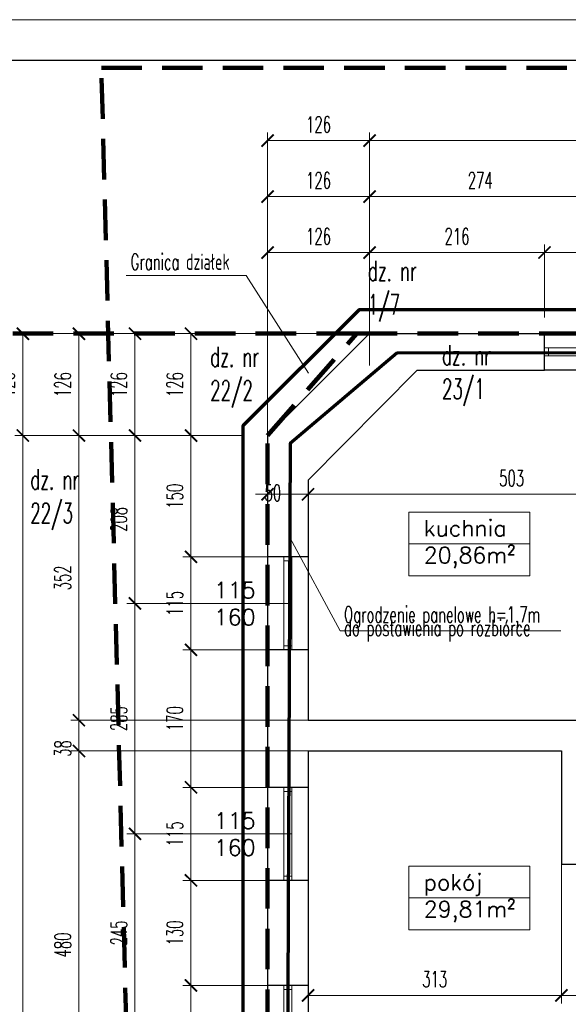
# Model space of a CAD drawing. Header units: millimetres. Extents: x 33311 to 435617, y -160714 to 185563.
# Tile 35 of 70: x 307654 to 314430, y -54089 to -41914. Entities that reach past the tile are written whole.
import ezdxf

# ---------------------------------------------------------------- set-up
doc = ezdxf.new("R2010")
doc.units = ezdxf.units.MM
doc.header["$MEASUREMENT"] = 0
doc.linetypes.add('HIDDEN2', pattern=[0.1875, 0.125, -0.0625])
doc.layers.get('Defpoints').update_dxf_attribs({"lineweight": 0})
for name, color, linetype, lineweight in [('[ 02przekrój istn', 42, 'Continuous', 30), ('[ 05widok istn', 50, 'Continuous', 30), ('[ 12stolarka istn', 211, 'Continuous', 13), ('[ 17granica', 172, 'HIDDEN2', 100), ('[ 21kreskowanie', 9, 'Continuous', 13), ('[ 22wymiarowanie', 8, 'Continuous', 13), ('[ 23kota odnośnik', 1, 'Continuous', 13), ('[ 24ramka cienka', 1, 'Continuous', 13), ('[ 25ramka gruba', 4, 'Continuous', 30), ('[070 b gruba', 6, 'Continuous', 70), ('[opisy2', 4, 'Continuous', 13), ('[opisy3', 2, 'Continuous', 30)]:
    doc.layers.add(name, color=color, linetype=linetype, lineweight=lineweight)
doc.styles.add('1.100', font='simplex.shx', dxfattribs={"height": 200})
doc.styles.add('99.2', font='simplex.shx', dxfattribs={"width": 0.6, "height": 200})
doc.styles.add('99.3', font='simplex.shx', dxfattribs={"width": 0.6, "height": 250})
doc.linetypes.add('Fence-Barbed', pattern='A,38,-12,[1,dgnlstyle-.shx,S=0.063492,R=0,X=0,Y=0],-12,38', length=100)
doc.dimstyles.new('100cm', dxfattribs={"dimtxt": 200, "dimasz": 150, "dimexe": 100, "dimexo": 300, "dimgap": 100, "dimtad": 1, "dimdec": 0, "dimlfac": 0.1, "dimzin": 11, "dimtxsty": '99.2', "dimblk": 'ARCHTICK', "dimcen": 1.5, "dimclrd": 256, "dimclre": 256, "dimclrt": 4, "dimadec": 0, "dimazin": 0, "dimtfac": 0.75, "dimtdec": 0, "dimtix": 1, "dimtmove": 2, "dimatfit": 3, "dimfxl": 1, "dimtolj": 1, "dimtzin": 11, "dimlwd": -1, "dimlwe": -1, "dimarcsym": 0})

# ---------------------------------------------------------------- blocks, each defined once
blk = doc.blocks.new('_ArchTick')
at = {"color": 0, "linetype": 'ByBlock', "const_width": 0.15, "flags": 128}
blk.add_lwpolyline([(-0.5, -0.5), (0.5, 0.5)], dxfattribs=at)
blk = doc.blocks.new('*D189')
at = {"layer": '[ 22wymiarowanie', "transparency": 16777216}
for p, q in [((310814, -53856), (309669, -53856)), ((309769, -55006), (309769, -53856)), ((310801, -55006), (309669, -55006))]:
    blk.add_line(p, q, dxfattribs=at)
at = {"layer": 'Defpoints', "color": 0, "transparency": 16777216}
for p in [(309769, -53856), (311114, -53856), (311101, -55006)]:
    blk.add_point(p, dxfattribs=at)
at = {"layer": '[ 22wymiarowanie', "transparency": 16777216, "xscale": 150, "yscale": 150, "zscale": 150}
for p, rotation in [((309769, -53856), 90), ((309769, -55006), 270)]:
    blk.add_blockref('_ArchTick', p, dxfattribs=dict(at, rotation=rotation))
at = {"layer": '[ 22wymiarowanie', "color": 4, "transparency": 16777216, "insert": (309569, -54431), "char_height": 200, "attachment_point": 5, "rotation": 90, "style": '99.2'}
blk.add_mtext('\\A1;\\H1x;\\W0.6;115', dxfattribs=at)
blk = doc.blocks.new('*D190')
at = {"layer": '[ 22wymiarowanie', "transparency": 16777216}
for p, q in [((310809, -52556), (309669, -52556)), ((309769, -53856), (309769, -52556)), ((310814, -53856), (309669, -53856))]:
    blk.add_line(p, q, dxfattribs=at)
at = {"layer": 'Defpoints', "color": 0, "transparency": 16777216}
for p in [(309769, -52556), (311109, -52556), (311114, -53856)]:
    blk.add_point(p, dxfattribs=at)
at = {"layer": '[ 22wymiarowanie', "transparency": 16777216, "xscale": 150, "yscale": 150, "zscale": 150}
for p, rotation in [((309769, -52556), 90), ((309769, -53856), 270)]:
    blk.add_blockref('_ArchTick', p, dxfattribs=dict(at, rotation=rotation))
at = {"layer": '[ 22wymiarowanie', "color": 4, "transparency": 16777216, "insert": (309569, -53206), "char_height": 200, "attachment_point": 5, "rotation": 90, "style": '99.2'}
blk.add_mtext('\\A1;\\H1x;\\W0.6;130', dxfattribs=at)
blk = doc.blocks.new('*D191')
at = {"layer": '[ 22wymiarowanie', "transparency": 16777216}
for p, q in [((310809, -51406), (309669, -51406)), ((309769, -52556), (309769, -51406)), ((310809, -52556), (309669, -52556))]:
    blk.add_line(p, q, dxfattribs=at)
at = {"layer": 'Defpoints', "color": 0, "transparency": 16777216}
for p in [(309769, -51406), (311109, -51406), (311109, -52556)]:
    blk.add_point(p, dxfattribs=at)
at = {"layer": '[ 22wymiarowanie', "transparency": 16777216, "xscale": 150, "yscale": 150, "zscale": 150}
for p, rotation in [((309769, -51406), 90), ((309769, -52556), 270)]:
    blk.add_blockref('_ArchTick', p, dxfattribs=dict(at, rotation=rotation))
at = {"layer": '[ 22wymiarowanie', "color": 4, "transparency": 16777216, "insert": (309569, -51981), "char_height": 200, "attachment_point": 5, "rotation": 90, "style": '99.2'}
blk.add_mtext('\\A1;\\H1x;\\W0.6;115', dxfattribs=at)
blk = doc.blocks.new('*D192')
at = {"layer": '[ 22wymiarowanie', "transparency": 16777216}
for p, q in [((310814, -49706), (309669, -49706)), ((309769, -51406), (309769, -49706)), ((310809, -51406), (309669, -51406))]:
    blk.add_line(p, q, dxfattribs=at)
at = {"layer": 'Defpoints', "color": 0, "transparency": 16777216}
for p in [(309769, -49706), (311114, -49706), (311109, -51406)]:
    blk.add_point(p, dxfattribs=at)
at = {"layer": '[ 22wymiarowanie', "transparency": 16777216, "xscale": 150, "yscale": 150, "zscale": 150}
for p, rotation in [((309769, -49706), 90), ((309769, -51406), 270)]:
    blk.add_blockref('_ArchTick', p, dxfattribs=dict(at, rotation=rotation))
at = {"layer": '[ 22wymiarowanie', "color": 4, "transparency": 16777216, "insert": (309569, -50556), "char_height": 200, "attachment_point": 5, "rotation": 90, "style": '99.2'}
blk.add_mtext('\\A1;\\H1x;\\W0.6;170', dxfattribs=at)
blk = doc.blocks.new('*D193')
at = {"layer": '[ 22wymiarowanie', "transparency": 16777216}
for p, q in [((310823, -48556), (309669, -48556)), ((309769, -49706), (309769, -48556)), ((310814, -49706), (309669, -49706))]:
    blk.add_line(p, q, dxfattribs=at)
at = {"layer": 'Defpoints', "color": 0, "transparency": 16777216}
for p in [(309769, -48556), (311123, -48556), (311114, -49706)]:
    blk.add_point(p, dxfattribs=at)
at = {"layer": '[ 22wymiarowanie', "transparency": 16777216, "xscale": 150, "yscale": 150, "zscale": 150}
for p, rotation in [((309769, -48556), 90), ((309769, -49706), 270)]:
    blk.add_blockref('_ArchTick', p, dxfattribs=dict(at, rotation=rotation))
at = {"layer": '[ 22wymiarowanie', "color": 4, "transparency": 16777216, "insert": (309569, -49131), "char_height": 200, "attachment_point": 5, "rotation": 90, "style": '99.2'}
blk.add_mtext('\\A1;\\H1x;\\W0.6;115', dxfattribs=at)
blk = doc.blocks.new('*D194')
at = {"layer": '[ 22wymiarowanie', "transparency": 16777216}
for p, q in [((310415, -47056), (309669, -47056)), ((309769, -48556), (309769, -47056)), ((310823, -48556), (309669, -48556))]:
    blk.add_line(p, q, dxfattribs=at)
at = {"layer": 'Defpoints', "color": 0, "transparency": 16777216}
for p in [(309769, -47056), (310715, -47056), (311123, -48556)]:
    blk.add_point(p, dxfattribs=at)
at = {"layer": '[ 22wymiarowanie', "transparency": 16777216, "xscale": 150, "yscale": 150, "zscale": 150}
for p, rotation in [((309769, -47056), 90), ((309769, -48556), 270)]:
    blk.add_blockref('_ArchTick', p, dxfattribs=dict(at, rotation=rotation))
at = {"layer": '[ 22wymiarowanie', "color": 4, "transparency": 16777216, "insert": (309569, -47806), "char_height": 200, "attachment_point": 5, "rotation": 90, "style": '99.2'}
blk.add_mtext('\\A1;\\H1x;\\W0.6;150', dxfattribs=at)
blk = doc.blocks.new('*D197')
at = {"layer": '[ 22wymiarowanie', "transparency": 16777216}
for p, q in [((310498, -51981), (308977, -51981)), ((309077, -54431), (309077, -51981)), ((310533, -54431), (308977, -54431))]:
    blk.add_line(p, q, dxfattribs=at)
at = {"layer": 'Defpoints', "color": 0, "transparency": 16777216}
for p in [(309077, -51981), (310798, -51981), (310833, -54431)]:
    blk.add_point(p, dxfattribs=at)
at = {"layer": '[ 22wymiarowanie', "transparency": 16777216, "xscale": 150, "yscale": 150, "zscale": 150}
for p, rotation in [((309077, -51981), 90), ((309077, -54431), 270)]:
    blk.add_blockref('_ArchTick', p, dxfattribs=dict(at, rotation=rotation))
at = {"layer": '[ 22wymiarowanie', "color": 4, "transparency": 16777216, "insert": (308877, -53206), "char_height": 200, "attachment_point": 5, "rotation": 90, "style": '99.2'}
blk.add_mtext('\\A1;\\H1x;\\W0.6;245', dxfattribs=at)
blk = doc.blocks.new('*D198')
at = {"layer": '[ 22wymiarowanie', "transparency": 16777216}
for p, q in [((310511, -49131), (308977, -49131)), ((309077, -51981), (309077, -49131)), ((310498, -51981), (308977, -51981))]:
    blk.add_line(p, q, dxfattribs=at)
at = {"layer": 'Defpoints', "color": 0, "transparency": 16777216}
for p in [(309077, -49131), (310811, -49131), (310798, -51981)]:
    blk.add_point(p, dxfattribs=at)
at = {"layer": '[ 22wymiarowanie', "transparency": 16777216, "xscale": 150, "yscale": 150, "zscale": 150}
for p, rotation in [((309077, -49131), 90), ((309077, -51981), 270)]:
    blk.add_blockref('_ArchTick', p, dxfattribs=dict(at, rotation=rotation))
at = {"layer": '[ 22wymiarowanie', "color": 4, "transparency": 16777216, "insert": (308877, -50556), "char_height": 200, "attachment_point": 5, "rotation": 90, "style": '99.2'}
blk.add_mtext('\\A1;\\H1x;\\W0.6;285', dxfattribs=at)
blk = doc.blocks.new('*D199')
at = {"layer": '[ 22wymiarowanie', "transparency": 16777216}
for p, q in [((310415, -47056), (308977, -47056)), ((309077, -49131), (309077, -47056)), ((310511, -49131), (308977, -49131))]:
    blk.add_line(p, q, dxfattribs=at)
at = {"layer": 'Defpoints', "color": 0, "transparency": 16777216}
for p in [(309077, -47056), (310715, -47056), (310811, -49131)]:
    blk.add_point(p, dxfattribs=at)
at = {"layer": '[ 22wymiarowanie', "transparency": 16777216, "xscale": 150, "yscale": 150, "zscale": 150}
for p, rotation in [((309077, -47056), 90), ((309077, -49131), 270)]:
    blk.add_blockref('_ArchTick', p, dxfattribs=dict(at, rotation=rotation))
at = {"layer": '[ 22wymiarowanie', "color": 4, "transparency": 16777216, "insert": (308877, -48093), "char_height": 200, "attachment_point": 5, "rotation": 90, "style": '99.2'}
blk.add_mtext('\\A1;\\H1x;\\W0.6;208', dxfattribs=at)
blk = doc.blocks.new('*D200')
at = {"layer": '[ 22wymiarowanie', "transparency": 16777216}
for p, q in [((312120, -45796), (308977, -45796)), ((309077, -47056), (309077, -45796)), ((310415, -47056), (308977, -47056))]:
    blk.add_line(p, q, dxfattribs=at)
at = {"layer": 'Defpoints', "color": 0, "transparency": 16777216}
for p in [(309077, -45796), (312420, -45796), (310715, -47056)]:
    blk.add_point(p, dxfattribs=at)
at = {"layer": '[ 22wymiarowanie', "transparency": 16777216, "xscale": 150, "yscale": 150, "zscale": 150}
for p, rotation in [((309077, -45796), 90), ((309077, -47056), 270)]:
    blk.add_blockref('_ArchTick', p, dxfattribs=dict(at, rotation=rotation))
at = {"layer": '[ 22wymiarowanie', "color": 4, "transparency": 16777216, "insert": (308877, -46426), "char_height": 200, "attachment_point": 5, "rotation": 90, "style": '99.2'}
blk.add_mtext('\\A1;\\H1x;\\W0.6;126', dxfattribs=at)
blk = doc.blocks.new('*D201')
at = {"layer": '[ 22wymiarowanie', "transparency": 16777216}
for p, q in [((312120, -45796), (309669, -45796)), ((309769, -47056), (309769, -45796)), ((310415, -47056), (309669, -47056))]:
    blk.add_line(p, q, dxfattribs=at)
at = {"layer": 'Defpoints', "color": 0, "transparency": 16777216}
for p in [(309769, -45796), (312420, -45796), (310715, -47056)]:
    blk.add_point(p, dxfattribs=at)
at = {"layer": '[ 22wymiarowanie', "transparency": 16777216, "xscale": 150, "yscale": 150, "zscale": 150}
for p, rotation in [((309769, -45796), 90), ((309769, -47056), 270)]:
    blk.add_blockref('_ArchTick', p, dxfattribs=dict(at, rotation=rotation))
at = {"layer": '[ 22wymiarowanie', "color": 4, "transparency": 16777216, "insert": (309569, -46426), "char_height": 200, "attachment_point": 5, "rotation": 90, "style": '99.2'}
blk.add_mtext('\\A1;\\H1x;\\W0.6;126', dxfattribs=at)
blk = doc.blocks.new('*D205')
at = {"layer": '[ 22wymiarowanie', "transparency": 16777216}
for p, q in [((311756, -50956), (308285, -50956)), ((308385, -55756), (308385, -50956)), ((311680, -55756), (308285, -55756))]:
    blk.add_line(p, q, dxfattribs=at)
at = {"layer": 'Defpoints', "color": 0, "transparency": 16777216}
for p in [(308385, -50956), (312056, -50956), (311980, -55756)]:
    blk.add_point(p, dxfattribs=at)
at = {"layer": '[ 22wymiarowanie', "transparency": 16777216, "xscale": 150, "yscale": 150, "zscale": 150}
for p, rotation in [((308385, -50956), 90), ((308385, -55756), 270)]:
    blk.add_blockref('_ArchTick', p, dxfattribs=dict(at, rotation=rotation))
at = {"layer": '[ 22wymiarowanie', "color": 4, "transparency": 16777216, "insert": (308185, -53356), "char_height": 200, "attachment_point": 5, "rotation": 90, "style": '99.2'}
blk.add_mtext('\\A1;\\H1x;\\W0.6;480', dxfattribs=at)
blk = doc.blocks.new('*D206')
at = {"layer": '[ 22wymiarowanie', "transparency": 16777216}
for p, q in [((311763, -50576), (308285, -50576)), ((308385, -50956), (308385, -50576)), ((311756, -50956), (308285, -50956))]:
    blk.add_line(p, q, dxfattribs=at)
at = {"layer": 'Defpoints', "color": 0, "transparency": 16777216}
for p in [(308385, -50576), (312063, -50576), (312056, -50956)]:
    blk.add_point(p, dxfattribs=at)
at = {"layer": '[ 22wymiarowanie', "transparency": 16777216, "xscale": 150, "yscale": 150, "zscale": 150}
for p, rotation in [((308385, -50576), 90), ((308385, -50956), 270)]:
    blk.add_blockref('_ArchTick', p, dxfattribs=dict(at, rotation=rotation))
at = {"layer": '[ 22wymiarowanie', "color": 4, "transparency": 16777216, "insert": (308185, -50926), "char_height": 200, "attachment_point": 5, "rotation": 90, "style": '99.2'}
blk.add_mtext('\\A1;\\H1x;\\W0.6;38', dxfattribs=at)
blk = doc.blocks.new('*D207')
at = {"layer": '[ 22wymiarowanie', "transparency": 16777216}
for p, q in [((310415, -47056), (308285, -47056)), ((308385, -50576), (308385, -47056)), ((311763, -50576), (308285, -50576))]:
    blk.add_line(p, q, dxfattribs=at)
at = {"layer": 'Defpoints', "color": 0, "transparency": 16777216}
for p in [(308385, -47056), (310715, -47056), (312063, -50576)]:
    blk.add_point(p, dxfattribs=at)
at = {"layer": '[ 22wymiarowanie', "transparency": 16777216, "xscale": 150, "yscale": 150, "zscale": 150}
for p, rotation in [((308385, -47056), 90), ((308385, -50576), 270)]:
    blk.add_blockref('_ArchTick', p, dxfattribs=dict(at, rotation=rotation))
at = {"layer": '[ 22wymiarowanie', "color": 4, "transparency": 16777216, "insert": (308185, -48816), "char_height": 200, "attachment_point": 5, "rotation": 90, "style": '99.2'}
blk.add_mtext('\\A1;\\H1x;\\W0.6;352', dxfattribs=at)
blk = doc.blocks.new('*D208')
at = {"layer": '[ 22wymiarowanie', "transparency": 16777216}
for p, q in [((311675, -45796), (308285, -45796)), ((308385, -47056), (308385, -45796)), ((310415, -47056), (308285, -47056))]:
    blk.add_line(p, q, dxfattribs=at)
at = {"layer": 'Defpoints', "color": 0, "transparency": 16777216}
for p in [(308385, -45796), (311975, -45796), (310715, -47056)]:
    blk.add_point(p, dxfattribs=at)
at = {"layer": '[ 22wymiarowanie', "transparency": 16777216, "xscale": 150, "yscale": 150, "zscale": 150}
for p, rotation in [((308385, -45796), 90), ((308385, -47056), 270)]:
    blk.add_blockref('_ArchTick', p, dxfattribs=dict(at, rotation=rotation))
at = {"layer": '[ 22wymiarowanie', "color": 4, "transparency": 16777216, "insert": (308185, -46426), "char_height": 200, "attachment_point": 5, "rotation": 90, "style": '99.2'}
blk.add_mtext('\\A1;\\H1x;\\W0.6;126', dxfattribs=at)
blk = doc.blocks.new('*D209')
at = {"layer": '[ 22wymiarowanie', "transparency": 16777216}
for p, q in [((310415, -47056), (307593, -47056)), ((307693, -62656), (307693, -47056)), ((311115, -62656), (307593, -62656))]:
    blk.add_line(p, q, dxfattribs=at)
at = {"layer": 'Defpoints', "color": 0, "transparency": 16777216}
for p in [(307693, -47056), (310715, -47056), (311415, -62656)]:
    blk.add_point(p, dxfattribs=at)
at = {"layer": '[ 22wymiarowanie', "transparency": 16777216, "xscale": 150, "yscale": 150, "zscale": 150}
for p, rotation in [((307693, -47056), 90), ((307693, -62656), 270)]:
    blk.add_blockref('_ArchTick', p, dxfattribs=dict(at, rotation=rotation))
at = {"layer": '[ 22wymiarowanie', "color": 4, "transparency": 16777216, "insert": (307493, -54856), "char_height": 200, "attachment_point": 5, "rotation": 90, "style": '99.2'}
blk.add_mtext('\\A1;\\H1x;\\W0.6;1560', dxfattribs=at)
blk = doc.blocks.new('*D210')
at = {"layer": '[ 22wymiarowanie', "transparency": 16777216}
for p, q in [((312120, -45796), (307593, -45796)), ((307693, -47056), (307693, -45796)), ((310415, -47056), (307593, -47056))]:
    blk.add_line(p, q, dxfattribs=at)
at = {"layer": 'Defpoints', "color": 0, "transparency": 16777216}
for p in [(307693, -45796), (312420, -45796), (310715, -47056)]:
    blk.add_point(p, dxfattribs=at)
at = {"layer": '[ 22wymiarowanie', "transparency": 16777216, "xscale": 150, "yscale": 150, "zscale": 150}
for p, rotation in [((307693, -45796), 90), ((307693, -47056), 270)]:
    blk.add_blockref('_ArchTick', p, dxfattribs=dict(at, rotation=rotation))
at = {"layer": '[ 22wymiarowanie', "color": 4, "transparency": 16777216, "insert": (307493, -46426), "char_height": 200, "attachment_point": 5, "rotation": 90, "style": '99.2'}
blk.add_mtext('\\A1;\\H1x;\\W0.6;126', dxfattribs=at)
blk = doc.blocks.new('*D236')
at = {"layer": '[ 22wymiarowanie', "transparency": 16777216}
for p, q in [((314135, -45595), (314135, -44693)), ((315285, -44793), (314135, -44793)), ((315285, -45584), (315285, -44693))]:
    blk.add_line(p, q, dxfattribs=at)
at = {"layer": 'Defpoints', "color": 0, "transparency": 16777216}
for p in [(314135, -44793), (314135, -45895), (315285, -45884)]:
    blk.add_point(p, dxfattribs=at)
at = {"layer": '[ 22wymiarowanie', "transparency": 16777216, "xscale": 150, "yscale": 150, "zscale": 150, "rotation": 180}
blk.add_blockref('_ArchTick', (314135, -44793), dxfattribs=at)
at = {"layer": '[ 22wymiarowanie', "transparency": 16777216, "xscale": 150, "yscale": 150, "zscale": 150}
blk.add_blockref('_ArchTick', (315285, -44793), dxfattribs=at)
at = {"layer": '[ 22wymiarowanie', "color": 4, "transparency": 16777216, "insert": (314710, -44593), "char_height": 200, "attachment_point": 5, "style": '99.2'}
blk.add_mtext('\\A1;\\H1x;\\W0.6;115', dxfattribs=at)
blk = doc.blocks.new('*D237')
at = {"layer": '[ 22wymiarowanie', "transparency": 16777216}
for p, q in [((311975, -45496), (311975, -44693)), ((314135, -44793), (311975, -44793)), ((314135, -45595), (314135, -44693))]:
    blk.add_line(p, q, dxfattribs=at)
at = {"layer": 'Defpoints', "color": 0, "transparency": 16777216}
for p in [(311975, -44793), (311975, -45796), (314135, -45895)]:
    blk.add_point(p, dxfattribs=at)
at = {"layer": '[ 22wymiarowanie', "transparency": 16777216, "xscale": 150, "yscale": 150, "zscale": 150, "rotation": 180}
blk.add_blockref('_ArchTick', (311975, -44793), dxfattribs=at)
at = {"layer": '[ 22wymiarowanie', "transparency": 16777216, "xscale": 150, "yscale": 150, "zscale": 150}
blk.add_blockref('_ArchTick', (314135, -44793), dxfattribs=at)
at = {"layer": '[ 22wymiarowanie', "color": 4, "transparency": 16777216, "insert": (313055, -44593), "char_height": 200, "attachment_point": 5, "style": '99.2'}
blk.add_mtext('\\A1;\\H1x;\\W0.6;216', dxfattribs=at)
blk = doc.blocks.new('*D238')
at = {"layer": '[ 22wymiarowanie', "transparency": 16777216}
for p, q in [((310715, -46756), (310715, -44693)), ((311975, -44793), (310715, -44793)), ((311975, -45496), (311975, -44693))]:
    blk.add_line(p, q, dxfattribs=at)
at = {"layer": 'Defpoints', "color": 0, "transparency": 16777216}
for p in [(310715, -44793), (311975, -45796), (310715, -47056)]:
    blk.add_point(p, dxfattribs=at)
at = {"layer": '[ 22wymiarowanie', "transparency": 16777216, "xscale": 150, "yscale": 150, "zscale": 150, "rotation": 180}
blk.add_blockref('_ArchTick', (310715, -44793), dxfattribs=at)
at = {"layer": '[ 22wymiarowanie', "transparency": 16777216, "xscale": 150, "yscale": 150, "zscale": 150}
blk.add_blockref('_ArchTick', (311975, -44793), dxfattribs=at)
at = {"layer": '[ 22wymiarowanie', "color": 4, "transparency": 16777216, "insert": (311345, -44593), "char_height": 200, "attachment_point": 5, "style": '99.2'}
blk.add_mtext('\\A1;\\H1x;\\W0.6;126', dxfattribs=at)
blk = doc.blocks.new('*D246')
at = {"layer": '[ 22wymiarowanie', "transparency": 16777216}
for p, q in [((311975, -45496), (311975, -44001)), ((314710, -45496), (314710, -44001)), ((314710, -44101), (311975, -44101))]:
    blk.add_line(p, q, dxfattribs=at)
at = {"layer": 'Defpoints', "color": 0, "transparency": 16777216}
for p in [(311975, -44101), (311975, -45796), (314710, -45796)]:
    blk.add_point(p, dxfattribs=at)
at = {"layer": '[ 22wymiarowanie', "transparency": 16777216, "xscale": 150, "yscale": 150, "zscale": 150, "rotation": 180}
blk.add_blockref('_ArchTick', (311975, -44101), dxfattribs=at)
at = {"layer": '[ 22wymiarowanie', "transparency": 16777216, "xscale": 150, "yscale": 150, "zscale": 150}
blk.add_blockref('_ArchTick', (314710, -44101), dxfattribs=at)
at = {"layer": '[ 22wymiarowanie', "color": 4, "transparency": 16777216, "insert": (313342, -43901), "char_height": 200, "attachment_point": 5, "style": '99.2'}
blk.add_mtext('\\A1;\\H1x;\\W0.6;274', dxfattribs=at)
blk = doc.blocks.new('*D247')
at = {"layer": '[ 22wymiarowanie', "transparency": 16777216}
for p, q in [((310715, -46756), (310715, -44001)), ((311975, -45496), (311975, -44001)), ((311975, -44101), (310715, -44101))]:
    blk.add_line(p, q, dxfattribs=at)
at = {"layer": 'Defpoints', "color": 0, "transparency": 16777216}
for p in [(310715, -44101), (311975, -45796), (310715, -47056)]:
    blk.add_point(p, dxfattribs=at)
at = {"layer": '[ 22wymiarowanie', "transparency": 16777216, "xscale": 150, "yscale": 150, "zscale": 150, "rotation": 180}
blk.add_blockref('_ArchTick', (310715, -44101), dxfattribs=at)
at = {"layer": '[ 22wymiarowanie', "transparency": 16777216, "xscale": 150, "yscale": 150, "zscale": 150}
blk.add_blockref('_ArchTick', (311975, -44101), dxfattribs=at)
at = {"layer": '[ 22wymiarowanie', "color": 4, "transparency": 16777216, "insert": (311345, -43901), "char_height": 200, "attachment_point": 5, "style": '99.2'}
blk.add_mtext('\\A1;\\H1x;\\W0.6;126', dxfattribs=at)
blk = doc.blocks.new('*D248')
at = {"layer": '[ 22wymiarowanie', "transparency": 16777216}
for p, q in [((311975, -46188), (311975, -43309)), ((332645, -46593), (332645, -43309)), ((332645, -43409), (311975, -43409))]:
    blk.add_line(p, q, dxfattribs=at)
at = {"layer": 'Defpoints', "color": 0, "transparency": 16777216}
for p in [(311975, -43409), (311975, -46488), (332645, -46893)]:
    blk.add_point(p, dxfattribs=at)
at = {"layer": '[ 22wymiarowanie', "transparency": 16777216, "xscale": 150, "yscale": 150, "zscale": 150, "rotation": 180}
blk.add_blockref('_ArchTick', (311975, -43409), dxfattribs=at)
at = {"layer": '[ 22wymiarowanie', "transparency": 16777216, "xscale": 150, "yscale": 150, "zscale": 150}
blk.add_blockref('_ArchTick', (332645, -43409), dxfattribs=at)
at = {"layer": '[ 22wymiarowanie', "color": 4, "transparency": 16777216, "insert": (322310, -43209), "char_height": 200, "attachment_point": 5, "style": '99.2'}
blk.add_mtext('\\A1;\\H1x;\\W0.6;2067', dxfattribs=at)
blk = doc.blocks.new('*D249')
at = {"layer": '[ 22wymiarowanie', "transparency": 16777216}
for p, q in [((310715, -47448), (310715, -43309)), ((311975, -46188), (311975, -43309)), ((311975, -43409), (310715, -43409))]:
    blk.add_line(p, q, dxfattribs=at)
at = {"layer": 'Defpoints', "color": 0, "transparency": 16777216}
for p in [(310715, -43409), (311975, -46488), (310715, -47748)]:
    blk.add_point(p, dxfattribs=at)
at = {"layer": '[ 22wymiarowanie', "transparency": 16777216, "xscale": 150, "yscale": 150, "zscale": 150, "rotation": 180}
blk.add_blockref('_ArchTick', (310715, -43409), dxfattribs=at)
at = {"layer": '[ 22wymiarowanie', "transparency": 16777216, "xscale": 150, "yscale": 150, "zscale": 150}
blk.add_blockref('_ArchTick', (311975, -43409), dxfattribs=at)
at = {"layer": '[ 22wymiarowanie', "color": 4, "transparency": 16777216, "insert": (311345, -43209), "char_height": 200, "attachment_point": 5, "style": '99.2'}
blk.add_mtext('\\A1;\\H1x;\\W0.6;126', dxfattribs=at)
blk = doc.blocks.new('*D290')
at = {"layer": '[ 22wymiarowanie', "transparency": 16777216}
for p, q in [((311215, -52067), (311215, -54078)), ((314345, -52067), (314345, -54078)), ((311215, -53978), (314345, -53978))]:
    blk.add_line(p, q, dxfattribs=at)
at = {"layer": 'Defpoints', "color": 0, "transparency": 16777216}
for p in [(311215, -51767), (314345, -51767), (314345, -53978)]:
    blk.add_point(p, dxfattribs=at)
at = {"layer": '[ 22wymiarowanie', "transparency": 16777216, "xscale": 150, "yscale": 150, "zscale": 150, "rotation": 180}
blk.add_blockref('_ArchTick', (311215, -53978), dxfattribs=at)
at = {"layer": '[ 22wymiarowanie', "transparency": 16777216, "xscale": 150, "yscale": 150, "zscale": 150}
blk.add_blockref('_ArchTick', (314345, -53978), dxfattribs=at)
at = {"layer": '[ 22wymiarowanie', "color": 4, "transparency": 16777216, "insert": (312780, -53778), "char_height": 200, "attachment_point": 5, "style": '99.2'}
blk.add_mtext('\\A1;\\H1x;\\W0.6;313', dxfattribs=at)
blk = doc.blocks.new('*D291')
at = {"layer": '[ 22wymiarowanie', "transparency": 16777216}
for p, q in [((314345, -52067), (314345, -54078)), ((318695, -53451), (318695, -54078)), ((314345, -53978), (318695, -53978))]:
    blk.add_line(p, q, dxfattribs=at)
at = {"layer": 'Defpoints', "color": 0, "transparency": 16777216}
for p in [(314345, -51767), (318695, -53151), (318695, -53978)]:
    blk.add_point(p, dxfattribs=at)
at = {"layer": '[ 22wymiarowanie', "transparency": 16777216, "xscale": 150, "yscale": 150, "zscale": 150, "rotation": 180}
blk.add_blockref('_ArchTick', (314345, -53978), dxfattribs=at)
at = {"layer": '[ 22wymiarowanie', "transparency": 16777216, "xscale": 150, "yscale": 150, "zscale": 150}
blk.add_blockref('_ArchTick', (318695, -53978), dxfattribs=at)
at = {"layer": '[ 22wymiarowanie', "color": 4, "transparency": 16777216, "insert": (316520, -53778), "char_height": 200, "attachment_point": 5, "style": '99.2'}
blk.add_mtext('\\A1;\\H1x;\\W0.6;435', dxfattribs=at)
blk = doc.blocks.new('*D830')
at = {"layer": '[ 22wymiarowanie', "transparency": 16777216}
for p, q in [((310715, -49503), (310715, -47682)), ((311215, -49503), (311215, -47682)), ((310715, -47782), (310565, -47782)), ((310715, -47782), (311215, -47782)), ((311215, -47782), (311365, -47782))]:
    blk.add_line(p, q, dxfattribs=at)
at = {"layer": 'Defpoints', "color": 0, "transparency": 16777216}
for p in [(311215, -47782), (310715, -49803), (311215, -49803)]:
    blk.add_point(p, dxfattribs=at)
at = {"layer": '[ 22wymiarowanie', "transparency": 16777216, "xscale": 150, "yscale": 150, "zscale": 150}
blk.add_blockref('_ArchTick', (310715, -47782), dxfattribs=at)
at = {"layer": '[ 22wymiarowanie', "transparency": 16777216, "xscale": 150, "yscale": 150, "zscale": 150, "rotation": 180}
blk.add_blockref('_ArchTick', (311215, -47782), dxfattribs=at)
at = {"layer": '[ 22wymiarowanie', "color": 4, "transparency": 16777216, "insert": (310781, -47766), "char_height": 200, "attachment_point": 5, "style": '99.2'}
blk.add_mtext('\\A1;\\H1x;\\W0.6;50', dxfattribs=at)
blk = doc.blocks.new('*D831')
at = {"layer": '[ 22wymiarowanie', "transparency": 16777216}
for p, q in [((316245, -46804), (316245, -47882)), ((311215, -49503), (311215, -47682)), ((311215, -47782), (316245, -47782))]:
    blk.add_line(p, q, dxfattribs=at)
at = {"layer": 'Defpoints', "color": 0, "transparency": 16777216}
for p in [(316245, -46504), (316245, -47782), (311215, -49803)]:
    blk.add_point(p, dxfattribs=at)
at = {"layer": '[ 22wymiarowanie', "transparency": 16777216, "xscale": 150, "yscale": 150, "zscale": 150, "rotation": 180}
blk.add_blockref('_ArchTick', (311215, -47782), dxfattribs=at)
at = {"layer": '[ 22wymiarowanie', "transparency": 16777216, "xscale": 150, "yscale": 150, "zscale": 150}
blk.add_blockref('_ArchTick', (316245, -47782), dxfattribs=at)
at = {"layer": '[ 22wymiarowanie', "color": 4, "transparency": 16777216, "insert": (313730, -47582), "char_height": 200, "attachment_point": 5, "style": '99.2'}
blk.add_mtext('\\A1;\\H1x;\\W0.6;503', dxfattribs=at)

msp = doc.modelspace()

# ---------------------------------------------------------------- hatches: boundary and pattern name
at = {"layer": '[ 21kreskowanie'}
h = msp.add_hatch(dxfattribs=at)
h.set_pattern_fill('HATCH', color=256, style=0, pattern_type=2)
h.set_pattern_definition([])
h.paths.add_polyline_path([(312845.14, -45911.83), (312845.14, -46036.45), (312309.95, -46037.5), (310994.93, -47156.03), (310988.94, -48555.92), (310714.54, -48555.92), (310714.54, -47886.32), (310898.56, -47886.32), (310898.56, -47646.32), (310714.54, -47646.32), (310714.54, -47055.92), (311974.54, -45795.92), (314134.54, -45795.92), (314134.54, -46033.93), (313723.71, -46034.73), (313723.71, -45911.83)], flags=9)
h = msp.add_hatch(dxfattribs=at)
h.set_pattern_fill('HATCH', color=256, style=0, pattern_type=2)
h.set_pattern_definition([])
h.paths.add_polyline_path([(313723.71, -46211.83), (313723.71, -46034.73), (314134.54, -46033.93), (314134.54, -46245.92), (312564.54, -46245.92), (311214.54, -47605.92), (311214.54, -48555.92), (311119.81, -48555.92), (310989.97, -48315.29), (310994.93, -47156.03), (312309.95, -46037.5), (312845.14, -46036.45), (312845.14, -46211.83)], flags=9)
h = msp.add_hatch(dxfattribs=at)
h.set_pattern_fill('HATCH', color=256, style=0, pattern_type=2)
h.set_pattern_definition([])
h.paths.add_polyline_path([(310984.03, -49705.92), (310976.77, -51405.92), (310714.54, -51405.92), (310714.54, -49705.92)], flags=17)
h = msp.add_hatch(dxfattribs=at)
h.set_pattern_fill('HATCH', color=256, style=0, pattern_type=2)
h.set_pattern_definition([])
h.paths.add_polyline_path([(317004.58, -52245.45), (317004.58, -52355.92), (314344.54, -52355.92), (314344.54, -50955.92), (311214.54, -50955.92), (311214.54, -51405.92), (310976.77, -51405.92), (310984.03, -49705.92), (311214.54, -49705.92), (311214.54, -50575.92), (314744.54, -50575.92), (314744.54, -50955.92), (314594.54, -50955.92), (314594.54, -52105.92), (318694.54, -52105.92), (318694.54, -52030.92), (318994.54, -52030.92), (318994.54, -56455.92), (318494.54, -56455.92), (318494.54, -56225.92), (317494.54, -56225.92), (317494.54, -55755.92), (318694.54, -55755.92), (318694.54, -52355.92), (317244.58, -52355.92), (317244.58, -52245.45)], flags=9)
h = msp.add_hatch(dxfattribs=at)
h.set_pattern_fill('HATCH', color=256, style=0, pattern_type=2)
h.set_pattern_definition([])
h.paths.add_polyline_path([(310971.86, -52555.92), (310966.3, -53855.92), (310714.54, -53855.92), (310714.54, -52555.92)], flags=17)
h = msp.add_hatch(dxfattribs=at)
h.set_pattern_fill('HATCH', color=256, style=0, pattern_type=2)
h.set_pattern_definition([])
h.paths.add_polyline_path([(310966.3, -53855.92), (310971.86, -52555.92), (311214.54, -52555.92), (311214.54, -53855.92)], flags=17)

# ---------------------------------------------------------------- linework, layer by layer
at = {"layer": '[ 02przekrój istn'}
for p, q in [((310714.54, -47055.92), (311974.54, -45795.92)), ((311974.54, -45795.92), (314134.54, -45795.92)), ((314134.54, -46245.92), (314134.54, -45795.92)), ((311214.54, -47605.92), (312564.54, -46245.92)), ((312564.54, -46245.92), (314134.54, -46245.92)), ((310714.54, -47055.92), (310714.54, -48555.92)), ((311214.54, -47605.92), (311214.54, -48555.92)), ((311214.54, -48555.92), (310714.54, -48555.92)), ((310714.54, -49705.92), (310714.54, -51405.92)), ((311214.54, -49705.92), (310714.54, -49705.92)), ((311214.54, -49705.92), (311214.54, -50575.92)), ((311214.54, -50575.92), (314744.54, -50575.92)), ((311214.54, -50955.92), (311214.54, -51405.92)), ((311214.54, -50955.92), (314344.54, -50955.92)), ((314344.54, -50955.92), (314344.54, -52355.92)), ((311214.54, -51405.92), (310714.54, -51405.92)), ((314344.54, -52355.92), (318694.54, -52355.92)), ((310714.54, -52555.92), (310714.54, -53855.92)), ((311214.54, -52555.92), (310714.54, -52555.92)), ((311214.54, -52555.92), (311214.54, -53855.92)), ((311214.54, -53855.92), (310714.54, -53855.92))]:
    msp.add_line(p, q, dxfattribs=at)
at = {"layer": '[ 05widok istn'}
for p, q in [((315284.54, -45795.92), (314134.54, -45795.92)), ((315284.54, -46245.92), (314134.54, -46245.92)), ((310714.54, -48555.92), (310714.54, -49705.92)), ((311214.54, -48555.92), (311214.54, -49705.92)), ((310714.54, -51405.92), (310714.54, -52555.92)), ((311214.54, -51405.92), (311214.54, -52555.92)), ((310714.54, -53855.92), (310714.54, -55005.92)), ((311214.54, -53855.92), (311214.54, -55005.92))]:
    msp.add_line(p, q, dxfattribs=at)
at = {"layer": '[ 12stolarka istn'}
for p, q in [((315284.54, -45970.92), (314134.54, -45970.92)), ((314184.54, -46070.92), (314184.54, -45970.92)), ((315284.54, -46070.92), (314134.54, -46070.92)), ((310914.54, -48555.92), (310914.54, -49705.92)), ((311014.54, -48555.92), (311014.54, -49705.92)), ((311014.54, -48605.92), (310914.54, -48605.92)), ((311014.54, -49655.92), (310914.54, -49655.92)), ((310914.54, -51405.92), (310914.54, -52555.92)), ((311014.54, -51455.92), (310914.54, -51455.92)), ((311014.54, -51405.92), (311014.54, -52555.92)), ((311014.54, -52505.92), (310914.54, -52505.92)), ((310914.54, -53855.92), (310914.54, -55005.92)), ((311014.54, -53905.92), (310914.54, -53905.92)), ((311014.54, -53855.92), (311014.54, -55005.92))]:
    msp.add_line(p, q, dxfattribs=at)
at = {"layer": '[ 17granica', "ltscale": 4000}
for p, q in [((309244.15, -64881.08), (308661.84, -42508.86)), ((308661.84, -42508.86), (332644.54, -42508.86)), ((311817.87, -45795.92), (305956.37, -45795.92))]:
    msp.add_line(p, q, dxfattribs=at)
at = {"layer": '[ 17granica', "ltscale": 4000, "elevation": 0}
msp.add_lwpolyline([(310623.62, -64881.08), (310714.54, -62655.92), (310714.54, -47055.92), (311817.87, -45795.92), (332644.54, -45795.92), (332644.54, -64881.08)], dxfattribs=at)
at = {"layer": '[ 23kota odnośnik'}
for p, q in [((312459.07, -48396.31), (313955.87, -48396.31)), ((311014.54, -49130.92), (310049.77, -49130.92)), ((311014.54, -51980.92), (310049.77, -51980.92)), ((312459.07, -52774.01), (313955.87, -52774.01))]:
    msp.add_line(p, q, dxfattribs=at)
at = {"layer": '[ 23kota odnośnik', "elevation": 0, "flags": 128}
msp.add_lwpolyline([(308970.12, -45075.86), (310449.13, -45075.86), (311220.43, -46285.07)], dxfattribs=at)
at = {"layer": '[ 23kota odnośnik', "linetype": 'Continuous', "flags": 128}
msp.add_lwpolyline([(314337.19, -49469.45), (311612.75, -49469.45), (310989.97, -48315.29)], dxfattribs=at)
at = {"layer": '[ 23kota odnośnik'}
for points in [[(312459.07, -48004.1), (313955.87, -48004.1), (313955.87, -48788.53), (312459.07, -48788.53)], [(312459.07, -52381.8), (313955.87, -52381.8), (313955.87, -53166.23), (312459.07, -53166.23)]]:
    msp.add_3dface(points, dxfattribs=at)
at = {"layer": '[ 24ramka cienka', "ltscale": 2}
msp.add_3dface([(342644.54, -71613.79), (300644.54, -71613.79), (300644.54, -41913.79), (342644.54, -41913.79)], dxfattribs=at)
at = {"layer": '[ 25ramka gruba', "ltscale": 2}
for points in [[(303144.54, -42413.79), (342144.54, -42413.79), (342144.54, -71113.79), (303144.54, -71113.79)], [(342144.54, -71113.79), (303144.54, -71113.79), (303144.54, -42413.79), (342144.54, -42413.79)]]:
    msp.add_3dface(points, dxfattribs=at)
at = {"layer": '[070 b gruba', "linetype": 'Fence-Barbed', "ltscale": 10, "flags": 128}
msp.add_lwpolyline([(310414.54, -62655.92), (310414.54, -46931.66), (311850.27, -45495.92), (332264.54, -45495.92)], dxfattribs=at)
at = {"layer": '[070 b gruba', "linetype": 'Continuous', "ltscale": 50, "flags": 128}
msp.add_lwpolyline([(332264.54, -45998.39), (312309.95, -46037.5), (310994.93, -47156.03), (310928.71, -62655.92)], dxfattribs=at)

# ---------------------------------------------------------------- texts
at = {"layer": '[opisy2', "linetype": 'Continuous', "insert": (309023.84, -44807.01), "char_height": 200, "attachment_point": 1, "style": '99.2'}
msp.add_mtext('\\H1x;\\W0.6;Granica działek', dxfattribs=at)
at = {"layer": '[opisy2', "linetype": 'Continuous', "char_height": 200, "style": '1.100'}
for s, insert, width, attachment_point in [('kuchnia\\P20,86m²', (312645.75, -48100.93), 2039.1681, 1), ('115\\P160', (310309.06, -48867.97), 782.2574, 2), ('115\\P160', (310309.06, -51717.97), 782.2574, 2), ('pokój\\P29,81m²', (312645.75, -52478.63), 2039.1681, 1)]:
    msp.add_mtext(s, dxfattribs=dict(at, insert=insert, width=width, attachment_point=attachment_point))
at = {"layer": '[opisy2', "linetype": 'Continuous', "insert": (311659.46, -49167.78, 38222.08), "char_height": 1000, "attachment_point": 1, "line_spacing_factor": 0.5, "style": '99.2'}
msp.add_mtext('\\H0.2x;\\W0.6;Ogrodzenie panelowe h=1,7m \\Pdo postawienia po rozbiórce', dxfattribs=at)
at = {"layer": '[opisy3', "linetype": 'Continuous', "char_height": 250, "attachment_point": 1, "style": '99.3'}
for s, insert in [('\\H1x;\\W0.6;dz. nr \\P1/7', (311954.42, -44894.34, 38222.08)), ('\\H1x;\\W0.6;dz. nr \\P22/2', (310006.77, -45957.14, 38222.08)), ('\\H1x;\\W0.6;dz. nr \\P23/1', (312870.14, -45936.83, 38222.08)), ('\\H1x;\\W0.6;dz. nr \\P22/3', (307784.29, -47473.24, 38222.08))]:
    msp.add_mtext(s, dxfattribs=dict(at, insert=insert))

# ---------------------------------------------------------------- dimensions: what is measured, and where the dimension line sits
at = {"layer": '[ 22wymiarowanie'}
for base, p1, p2, angle, picture, middle in [((310714.54, -43409.05), (311974.54, -46487.83), (310714.54, -47747.83), 180, '*D249', (311344.54, -43209.05)), ((311974.54, -43409.05), (332644.54, -46893.33), (311974.54, -46487.83), 180, '*D248', (322309.54, -43209.05)), ((310714.54, -44100.96), (311974.54, -45795.92), (310714.54, -47055.92), 180, '*D247', (311344.54, -43900.96)), ((311974.53778052, -44100.95598398), (314709.53778052, -45795.92136159), (311974.53778052, -45795.92136159), 180, '*D246', (313342.03778052, -43900.95598398)), ((310714.54, -44792.87), (311974.54, -45795.92), (310714.54, -47055.92), 180, '*D238', (311344.54, -44592.87)), ((311974.54, -44792.87), (314134.54, -45895.02), (311974.54, -45795.92), 180, '*D237', (313054.54, -44592.87)), ((314134.54, -44792.87), (315284.54, -45883.58), (314134.54, -45895.02), 180, '*D236', (314709.54, -44592.87)), ((307693.24, -45795.92), (310714.54, -47055.92), (312419.52, -45795.92), 90, '*D210', (307493.24, -46425.92)), ((308385.15, -45795.92), (310714.54, -47055.92), (311974.54, -45795.92), 90, '*D208', (308185.15, -46425.92)), ((309077.06, -45795.92), (310714.54, -47055.92), (312419.52, -45795.92), 90, '*D200', (308877.06, -46425.92)), ((309768.97, -45795.92), (310714.54, -47055.92), (312419.52, -45795.92), 90, '*D201', (309568.97, -46425.92)), ((307693.24, -47055.92), (311414.61, -62655.92), (310714.54, -47055.92), 90, '*D209', (307493.24, -54855.92)), ((308385.15, -47055.92), (312063.2, -50575.92), (310714.54, -47055.92), 90, '*D207', (308185.15, -48815.92)), ((309077.06065874, -47055.92136159), (310811.32757952, -49130.92136159), (310714.53778052, -47055.92136159), 90, '*D199', (308877.06065874, -48093.42136159)), ((309768.97, -47055.92), (311123.03, -48555.92), (310714.54, -47055.92), 90, '*D194', (309568.97, -47805.92)), ((309768.97, -48555.92), (311114.01, -49705.92), (311123.03, -48555.92), 90, '*D193', (309568.97, -49130.92)), ((309077.06, -49130.92), (310798.12, -51980.92), (310811.33, -49130.92), 90, '*D198', (308877.06, -50555.92)), ((309768.97, -49705.92), (311109.49, -51405.92), (311114.01, -49705.92), 90, '*D192', (309568.97, -50555.92)), ((308385.15, -50955.92), (311980.16, -55755.92), (312056.24, -50955.92), 90, '*D205', (308185.15, -53355.92)), ((309768.97, -51405.92), (311109.49, -52555.92), (311109.49, -51405.92), 90, '*D191', (309568.97, -51980.92)), ((309077.06, -51980.92), (310832.52, -54430.92), (310798.12, -51980.92), 90, '*D197', (308877.06, -53205.92)), ((309768.97, -52555.92), (311113.57, -53855.92), (311109.49, -52555.92), 90, '*D190', (309568.97, -53205.92)), ((309768.97, -53855.92), (311101.01, -55005.92), (311113.57, -53855.92), 90, '*D189', (309568.97, -54430.92))]:
    dim = msp.add_linear_dim(base=base, p1=p1, p2=p2, angle=angle, text='\\H1x;\\W0.6;<>', dimstyle='100cm', override={"dimatfit": 1}, dxfattribs=at)
    dim.commit()
    dim.dimension.update_dxf_attribs({"geometry": picture, "text_midpoint": middle})
for base, p1, p2, picture, middle in [((316244.54, -47781.7), (311214.54, -49803.31), (316244.54, -46503.75), '*D831', (313729.54, -47581.7)), ((314344.54, -53978.37), (311214.54, -51766.96), (314344.54, -51766.96), '*D290', (312779.54, -53778.37)), ((318694.54, -53978.37), (314344.54, -51766.96), (318694.54, -53151.39), '*D291', (316519.54, -53778.37))]:
    dim = msp.add_linear_dim(base=base, p1=p1, p2=p2, text='\\H1x;\\W0.6;<>', dimstyle='100cm', override={"dimatfit": 1}, dxfattribs=at)
    dim.commit()
    dim.dimension.update_dxf_attribs({"geometry": picture, "text_midpoint": middle})
dim = msp.add_linear_dim(base=(311214.54, -47781.7), p1=(310714.54, -49803.31), p2=(311214.54, -49803.31), text='\\H1x;\\W0.6;<>', dimstyle='100cm', override={"dimatfit": 1}, dxfattribs=at)
dim.commit()
dim.dimension.update_dxf_attribs({"geometry": '*D830', "text_midpoint": (310781.42, -47766.32), "dimtype": 160})
dim = msp.add_linear_dim(base=(308385.15, -50575.92), p1=(312056.24, -50955.92), p2=(312063.2, -50575.92), angle=90, text='\\H1x;\\W0.6;<>', dimstyle='100cm', override={"dimatfit": 1}, dxfattribs=at)
dim.commit()
dim.dimension.update_dxf_attribs({"geometry": '*D206', "text_midpoint": (308185.15, -50925.73), "dimtype": 160})

doc.saveas('drawing.dxf')
